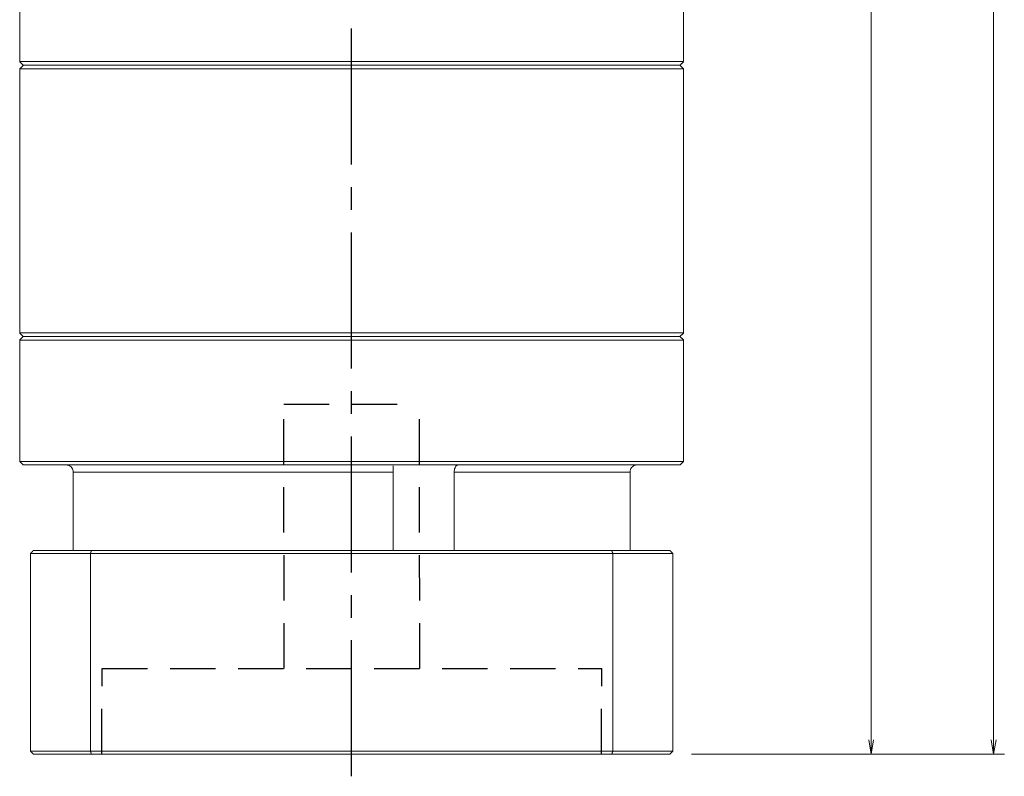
# Model space of a CAD drawing. Header units: millimetres. Extents: x -20 to 938, y -23 to 457.
# Tile 4 of 6: x 334 to 472, y 141 to 247. Entities that reach past the tile are written whole.
import ezdxf

# ---------------------------------------------------------------- set-up
doc = ezdxf.new("R2010")
doc.units = ezdxf.units.MM
doc.linetypes.add('CENTER2', pattern=[28.575, 19.05, -3.175, 3.175, -3.175])
doc.linetypes.add('DASHED2', pattern=[9.525, 6.35, -3.175])
doc.layers.add('3中心线层', color=1, linetype='CENTER2')
doc.layers.add('4虚线层', color=6, linetype='DASHED2')
doc.layers.add('尺寸线层', color=3, linetype='Continuous', lineweight=18)
doc.styles.add('宋体', font='SimSun.ttf', dxfattribs={"width": 0.8})
doc.dimstyles.new('A水平标注$0', dxfattribs={"dimtxt": 3.5, "dimasz": 2, "dimexe": 1.5, "dimexo": 3, "dimgap": 1.1, "dimtad": 1, "dimtoh": 1, "dimdec": 4, "dimdsep": 46, "dimtxsty": '宋体', "dimblk": 'OPEN', "dimcen": 3, "dimclrd": 3, "dimclre": 3, "dimclrt": 6, "dimadec": 0, "dimazin": 0, "dimtm": 1e-09, "dimtfac": 1, "dimtdec": 4, "dimtix": 1, "dimtmove": 0, "dimatfit": 3, "dimldrblk": 'OPEN', "dimfxl": 0, "dimlwd": 13, "dimlwe": 13, "dimarcsym": 0})

# ---------------------------------------------------------------- blocks, each defined once
blk = doc.blocks.new('_Open')
at = {"color": 0, "linetype": 'ByBlock', "lineweight": -2}
for p, q in [((-1, 0.167), (0, 0)), ((-1, -0.167), (0, 0)), ((0, 0), (-1, 0))]:
    blk.add_line(p, q, dxfattribs=at)
blk = doc.blocks.new('*D21')
at = {"layer": 'Defpoints', "color": 0, "transparency": 16777216}
for p in [(425.55, 390.47), (425.15, 144.47), (470.49, 144.47)]:
    blk.add_point(p, dxfattribs=at)
at = {"layer": '尺寸线层', "color": 3, "lineweight": 13, "transparency": 16777216}
for p, q in [((428.55, 390.47), (471.99, 390.47)), ((470.49, 388.47), (470.49, 146.47)), ((428.15, 144.47), (471.99, 144.47))]:
    blk.add_line(p, q, dxfattribs=at)
at = {"layer": '尺寸线层', "color": 3, "lineweight": 13, "transparency": 16777216, "xscale": 2, "yscale": 2, "zscale": 2}
for p, rotation in [((470.49, 390.47), 89.99999999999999), ((470.49, 144.47), 270)]:
    blk.add_blockref('_Open', p, dxfattribs=dict(at, rotation=rotation))
at = {"layer": '尺寸线层', "color": 6, "transparency": 16777216, "insert": (467.04, 267.47), "char_height": 5, "attachment_point": 5, "rotation": 90, "style": '宋体', "bg_fill": 3, "box_fill_scale": 1.1, "bg_fill_color": 257, "bg_fill_transparency": 0}
blk.add_mtext('246', dxfattribs=at)
blk = doc.blocks.new('*D22')
at = {"layer": 'Defpoints', "color": 0, "transparency": 16777216}
for p in [(432.21, 345.47), (425.15, 144.47), (453.33, 144.47)]:
    blk.add_point(p, dxfattribs=at)
at = {"layer": '尺寸线层', "color": 3, "lineweight": 13, "transparency": 16777216}
for p, q in [((435.21, 345.47), (454.83, 345.47)), ((453.33, 343.47), (453.33, 146.47)), ((428.15, 144.47), (454.83, 144.47))]:
    blk.add_line(p, q, dxfattribs=at)
at = {"layer": '尺寸线层', "color": 3, "lineweight": 13, "transparency": 16777216, "xscale": 2, "yscale": 2, "zscale": 2}
for p, rotation in [((453.33, 345.47), 90), ((453.33, 144.47), 270)]:
    blk.add_blockref('_Open', p, dxfattribs=dict(at, rotation=rotation))
at = {"layer": '尺寸线层', "color": 6, "transparency": 16777216, "insert": (449.89, 259.39), "char_height": 5, "attachment_point": 5, "rotation": 90, "style": '宋体', "bg_fill": 3, "box_fill_scale": 1.1, "bg_fill_color": 257, "bg_fill_transparency": 0}
blk.add_mtext('201', dxfattribs=at)

msp = doc.modelspace()

# ---------------------------------------------------------------- linework, layer by layer
at = {"color": 7, "linetype": 'Continuous', "lineweight": 15}
for p, q in [((334.05285, 240.47464), (380.55285, 240.47464)), ((380.55285, 240.97464), (334.55285, 240.97464)), ((380.55285, 202.97464), (334.55285, 202.97464)), ((334.05285, 202.47464), (380.55285, 202.47464)), ((341.55208, 183.97464), (386.38129, 183.97464)), ((341.55208, 172.97464), (341.55208, 183.97464)), ((386.38129, 183.97464), (386.38129, 172.97464)), ((394.9127, 172.97464), (394.9127, 183.97464)), ((394.9127, 183.97464), (419.55362, 183.97464)), ((419.55362, 183.97464), (419.55362, 172.97464)), ((335.55285, 172.57464), (343.9605, 172.57464)), ((335.55285, 172.57464), (335.55285, 144.87464)), ((344.10289, 172.97464), (335.95285, 172.97464)), ((343.9605, 172.57464), (417.1452, 172.57464)), ((343.9605, 172.57464), (343.9605, 144.87464)), ((417.00282, 172.97464), (344.10289, 172.97464)), ((417.1452, 172.57464), (417.1452, 144.87464)), ((343.9605, 144.87464), (335.55285, 144.87464)), ((417.1452, 144.87464), (343.9605, 144.87464)), ((335.95285, 144.47464), (344.10289, 144.47464)), ((344.10289, 144.47464), (417.00282, 144.47464))]:
    msp.add_line(p, q, dxfattribs=at)
for points in [[(334.05285, 241.47464), (334.05285, 250.97464)], [(334.55285, 240.97464), (334.05285, 241.47464)], [(334.05285, 240.47464), (334.55285, 240.97464)], [(334.05285, 203.47464), (334.05285, 240.47464)], [(334.55285, 202.97464), (334.05285, 203.47464)], [(334.05285, 202.47464), (334.55285, 202.97464)], [(334.05285, 185.47464), (334.05285, 202.47464)], [(334.55285, 184.97464), (334.05285, 185.47464)], [(335.55285, 172.57464), (335.95285, 172.97464)], [(343.9605, 172.57464), (344.10289, 172.97464)], [(417.1452, 172.57464), (417.00282, 172.97464)], [(335.55285, 144.87464), (335.95285, 144.47464)], [(344.10289, 144.47464), (343.9605, 144.87464)], [(417.00282, 144.47464), (417.1452, 144.87464)]]:
    msp.add_open_spline(points, degree=1, dxfattribs=at)
for points, knots in [([(341.55208, 183.97464), (341.54185, 184.08472), (341.52139, 184.30486), (341.36181, 184.59975), (341.12259, 184.82768), (340.84511, 184.95543), (340.6546, 184.96906), (340.57662, 184.97464)], [0, 0, 0, 0, 0.20903468, 0.41802702, 0.631427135, 0.849138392, 1, 1, 1, 1]), ([(386.35126, 184.85111), (386.35079, 184.84364), (386.34782, 184.79655), (386.36047, 184.61337), (386.37663, 184.32037), (386.37973, 184.0899), (386.38129, 183.97464)], [0, 0, 0, 0, 0.058585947, 0.369068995, 0.684466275, 1, 1, 1, 1]), ([(394.9127, 183.97464), (394.91933, 184.08472), (394.93258, 184.30486), (395.03192, 184.59975), (395.16836, 184.82768), (395.31002, 184.95543), (395.39254, 184.96906), (395.42632, 184.97464)], [0, 0, 0, 0, 0.20903468, 0.41802702, 0.631427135, 0.849138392, 1, 1, 1, 1]), ([(420.52908, 184.97464), (420.51218, 184.97436), (420.38687, 184.97229), (420.15464, 184.91895), (419.87398, 184.74371), (419.66508, 184.48029), (419.56552, 184.20644), (419.55665, 184.03363), (419.55362, 183.97464)], [0, 0, 0, 0, 0.032681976, 0.242401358, 0.454080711, 0.670711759, 0.887588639, 1, 1, 1, 1])]:
    msp.add_open_spline(points, degree=3, knots=knots, dxfattribs=at)
at = {"layer": '3中心线层'}
msp.add_line((380.55624, 141.3544), (380.55374, 287.47464), dxfattribs=at)
at = {"layer": '4虚线层'}
for p, q in [((371.0553, 193.47464), (390.0553, 193.47464)), ((371.09812, 156.47419), (371.0553, 193.47464)), ((390.09812, 156.47419), (390.0553, 193.47464)), ((345.55618, 144.47464), (345.59812, 156.47419)), ((345.59812, 156.47419), (415.59812, 156.47419)), ((415.55618, 144.47464), (415.59812, 156.47419))]:
    msp.add_line(p, q, dxfattribs=at)

# ---------------------------------------------------------------- dimensions: what is measured, and where the dimension line sits
at = {"layer": '尺寸线层'}
dim = msp.add_linear_dim(base=(470.48548, 144.47464), p1=(425.55374, 390.47464), p2=(425.15285, 144.47464), angle=270, dimstyle='A水平标注$0', override={"dimtxt": 5, "dimgap": 1, "dimdec": 1, "dimpost": '<>', "dimblk": 'Open', "dimtvp": 0.1, "dimtfill": 1, "dimtfillclr": 256}, dxfattribs=at)
dim.commit()
dim.dimension.update_dxf_attribs({"geometry": '*D21', "text_midpoint": (467.04134, 267.47464)})

# ---------------------------------------------------------------- next in the draw order: dimensions: what is measured, and where the dimension line sits
dim = msp.add_linear_dim(base=(453.3315, 144.47464), p1=(432.20586, 345.47464), p2=(425.15285, 144.47464), angle=270, dimstyle='A水平标注$0', override={"dimtxt": 5, "dimgap": 1, "dimtad": 1, "dimdec": 1, "dimlfac": 1, "dimpost": '<>', "dimse1": 0, "dimse2": 0, "dimsd1": 0, "dimsd2": 0, "dimtofl": 1, "dimtvp": 0.1}, dxfattribs=at)
dim.commit()
dim.dimension.update_dxf_attribs({"geometry": '*D22', "text_midpoint": (453.3315, 259.38829), "dimtype": 160})

# ---------------------------------------------------------------- next in the draw order: linework, layer by layer
at = {"color": 7, "linetype": 'Continuous', "lineweight": 15}
for p, q in [((427.05285, 241.47464), (334.05285, 241.47464)), ((334.55285, 240.97464), (426.55285, 240.97464)), ((426.55285, 240.97464), (380.55285, 240.97464)), ((380.55285, 240.47464), (427.05285, 240.47464)), ((427.05285, 203.47464), (334.05285, 203.47464)), ((334.55285, 202.97464), (426.55285, 202.97464)), ((426.55285, 202.97464), (380.55285, 202.97464)), ((380.55285, 202.47464), (427.05285, 202.47464)), ((427.05285, 185.47464), (334.05285, 185.47464)), ((334.55285, 184.97464), (426.55285, 184.97464)), ((425.15285, 172.97464), (417.00282, 172.97464)), ((417.1452, 172.57464), (425.55285, 172.57464)), ((425.55285, 172.57464), (425.55285, 144.87464)), ((425.55285, 144.87464), (417.1452, 144.87464)), ((417.00282, 144.47464), (425.15285, 144.47464))]:
    msp.add_line(p, q, dxfattribs=at)
for points in [[(427.05285, 250.97464), (427.05285, 241.47464)], [(427.05285, 241.47464), (426.55285, 240.97464)], [(426.55285, 240.97464), (427.05285, 240.47464)], [(427.05285, 240.47464), (427.05285, 203.47464)], [(427.05285, 203.47464), (426.55285, 202.97464)], [(426.55285, 202.97464), (427.05285, 202.47464)], [(427.05285, 202.47464), (427.05285, 185.47464)], [(427.05285, 185.47464), (426.55285, 184.97464)], [(425.15285, 172.97464), (425.55285, 172.57464)], [(425.15285, 144.47464), (425.55285, 144.87464)]]:
    msp.add_open_spline(points, degree=1, dxfattribs=at)

doc.saveas('drawing.dxf')
